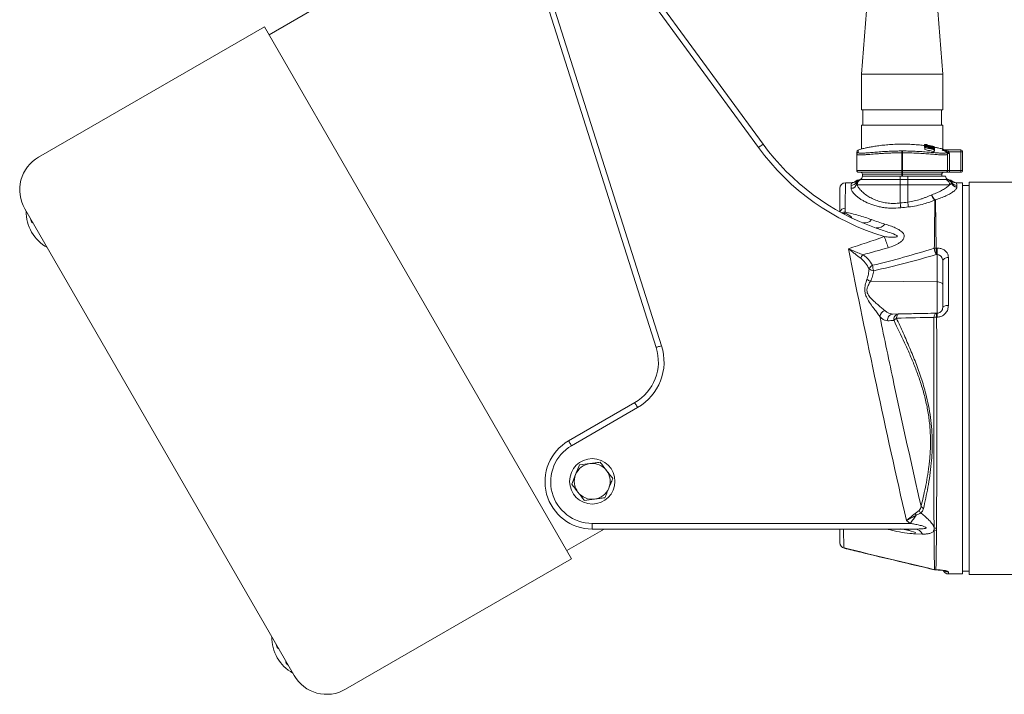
# Model space of a CAD drawing. Header units: millimetres. Extents: x 72 to 1027, y 260 to 830.
# Tile 1 of 3: x 72 to 593, y 283 to 639. Entities that reach past the tile are written whole.
import ezdxf

# ---------------------------------------------------------------- set-up
doc = ezdxf.new("R2010")
doc.units = ezdxf.units.MM

msp = doc.modelspace()

# ---------------------------------------------------------------- linework, layer by layer
at = {"color": 7, "linetype": 'Continuous', "lineweight": 15}
for p, q in [((523.54, 682.47), (517.8, 610.7)), ((560.8, 610.7), (555.05, 682.47)), ((463.26, 571.81), (393.06, 667.94)), ((395.49, 669.71), (465.68, 573.58)), ((230.3, 646.34), (204.31, 631.34)), ((409.12, 466.05), (351.47, 647.4)), ((354.33, 648.3), (411.98, 466.96)), ((82.3, 566.67), (201.81, 635.67)), ((201.81, 635.67), (364.31, 354.21)), ((517.8, 610.7), (517.8, 591.7)), ((539.3, 610.7), (517.8, 610.7)), ((560.8, 610.7), (539.3, 610.7)), ((560.8, 591.7), (560.8, 610.7)), ((539.3, 591.7), (517.8, 591.7)), ((518.55, 591.7), (518.55, 583.7)), ((560.8, 591.7), (539.3, 591.7)), ((560.05, 583.7), (560.05, 591.7)), ((517.8, 583.7), (517.8, 571.06)), ((539.3, 583.7), (517.8, 583.7)), ((560.8, 583.7), (539.3, 583.7)), ((560.8, 571.05), (560.8, 583.7)), ((551.17, 573.4), (551.17, 572.94)), ((552.58, 573.29), (552.58, 573.24)), ((552.58, 573.24), (552.58, 572.99)), ((515.3, 568.32), (515.3, 569.42)), ((515.3, 568.32), (515.3, 559.7)), ((539.1, 569.01), (539.1, 559.7)), ((539.5, 569.01), (539.5, 559.7)), ((551.17, 572.94), (551.17, 571.92)), ((551.3, 572.13), (551.3, 572.63)), ((551.3, 572.13), (551.3, 571.82)), ((551.3, 571.74), (551.3, 571.82)), ((551.3, 571.74), (551.3, 570.71)), ((551.81, 572.38), (551.81, 572.04)), ((551.81, 572.04), (551.81, 571.71)), ((553.14, 571.92), (553.14, 571.44)), ((553.79, 572.18), (553.79, 571.78)), ((554.01, 572.92), (556.3, 572.3)), ((555.78, 572.4), (554.47, 572.75)), ((554.56, 572.67), (554.56, 572.41)), ((554.76, 571.8), (554.76, 571.86)), ((554.76, 571.8), (554.76, 571.47)), ((554.94, 571.35), (554.94, 571.01)), ((555.78, 572.21), (555.78, 572.4)), ((556.3, 570.75), (556.3, 570.6)), ((556.3, 570.6), (556.3, 569.55)), ((556.42, 571.75), (556.42, 571.2)), ((556.42, 571.2), (556.42, 570.15)), ((560.74, 570.5), (570.3, 570.5)), ((562.65, 569.25), (562.65, 569.6)), ((563.3, 568.63), (563.3, 568.32)), ((564.3, 568.63), (563.3, 568.63)), ((563.3, 568.32), (563.3, 559.7)), ((570.3, 569.5), (564.1, 569.5)), ((564.3, 568.63), (564.3, 559.7)), ((570.3, 569.5), (570.3, 570.5)), ((571.3, 569.5), (570.3, 569.5)), ((570.3, 559.7), (570.3, 569.5)), ((571.3, 569.5), (571.3, 559.7)), ((515.3, 559.7), (539.1, 559.7)), ((539.1, 558.7), (516.3, 558.7)), ((539.1, 557.7), (518.3, 557.7)), ((518.3, 557.7), (518.3, 556.7)), ((539.1, 558.7), (539.1, 559.7)), ((539.1, 559.7), (539.5, 559.7)), ((539.5, 558.7), (539.1, 558.7)), ((539.1, 558.7), (539.1, 557.7)), ((539.5, 557.7), (539.1, 557.7)), ((539.1, 557.7), (539.1, 556.7)), ((539.5, 559.7), (563.3, 559.7)), ((539.5, 558.7), (539.5, 559.7)), ((562.3, 558.7), (539.5, 558.7)), ((539.5, 558.7), (539.5, 557.7)), ((560.3, 557.7), (539.5, 557.7)), ((539.5, 557.7), (539.5, 556.7)), ((560.3, 557.7), (560.3, 556.7)), ((564.3, 558.7), (562.3, 558.7)), ((564.3, 559.7), (563.3, 559.7)), ((564.3, 558.7), (564.3, 559.7)), ((564.3, 559.7), (570.3, 559.7)), ((570.3, 558.7), (564.3, 558.7)), ((570.3, 558.7), (570.3, 559.7)), ((571.3, 559.7), (570.3, 559.7)), ((512.68, 553.2), (509.29, 553.2)), ((514.7, 553.87), (514.69, 553.9)), ((515.26, 552.54), (515.25, 552.59)), ((515.47, 552.11), (515.26, 552.54)), ((517.26, 554.86), (538.3, 554.86)), ((518.3, 556.7), (538.3, 556.7)), ((538.3, 556.7), (539.1, 556.7)), ((538.3, 554.86), (538.3, 556.7)), ((538.3, 552.11), (538.3, 554.86)), ((538.3, 554.86), (542.3, 554.86)), ((539.5, 556.7), (539.1, 556.7)), ((539.5, 556.7), (542.3, 556.7)), ((542.3, 554.86), (542.3, 556.7)), ((542.3, 556.7), (562.3, 556.7)), ((542.3, 552.11), (542.3, 554.86)), ((542.3, 554.86), (562.66, 554.86)), ((565.46, 552.94), (565.44, 552.89)), ((565.66, 553.28), (565.46, 552.94)), ((571.3, 553.2), (567.92, 553.2)), ((571.3, 553.2), (571.3, 346.2)), ((686.3, 553.51), (574.8, 553.51)), ((574.8, 553.51), (574.8, 345.89)), ((538.3, 552.11), (515.47, 552.11)), ((538.3, 542.47), (538.3, 552.11)), ((542.3, 552.11), (538.3, 552.11)), ((542.3, 542.92), (542.3, 552.11)), ((564.39, 552.11), (542.3, 552.11)), ((568.3, 551.74), (568.3, 550.96)), ((574.8, 551.7), (571.3, 551.7)), ((74.98, 539.35), (217.48, 292.54)), ((78.11, 533.94), (78.19, 533.55)), ((557.85, 500.72), (557.85, 515.14)), ((560.8, 487.14), (560.8, 511.74)), ((563.8, 513.59), (563.8, 488.26)), ((522.56, 501.03), (557.85, 500.72)), ((557.85, 484.14), (557.85, 500.72)), ((534.29, 483.73), (537.53, 483.79)), ((557.5, 484.14), (557.85, 484.14)), ((557.9, 482.08), (557.55, 482.08)), ((362.8, 416.62), (397.8, 436.83)), ((399.3, 434.23), (364.3, 414.02)), ((368.62, 403.9), (366.52, 398.84)), ((368.62, 403.9), (374.06, 404.62)), ((366.52, 398.84), (364.42, 393.77)), ((376.53, 385.78), (371.09, 385.06)), ((546.19, 378.18), (548.23, 379.81)), ((361.81, 358.55), (381.6, 369.97)), ((375.3, 372.97), (543.61, 372.97)), ((375.3, 372.97), (375.3, 369.97)), ((546.02, 369.97), (375.3, 369.97)), ((542.99, 369.24), (538.57, 369.99)), ((543.61, 372.97), (541.56, 374.52)), ((556.19, 369.47), (556.18, 370.64)), ((546.31, 368.15), (542.99, 369.24)), ((546.02, 367.35), (546.31, 368.15)), ((546.02, 367.35), (546.06, 367.49)), ((550.13, 367.3), (546.02, 367.35)), ((244.8, 285.21), (364.31, 354.21)), ((563.8, 346.2), (571.3, 346.2)), ((571.3, 347.7), (574.8, 347.7)), ((574.8, 345.89), (686.3, 345.89)), ((208.11, 308.77), (208.19, 308.39)), ((214.06, 298.21), (214.35, 297.95))]:
    msp.add_line(p, q, dxfattribs=at)
at = {"color": 8, "linetype": 'Continuous', "lineweight": 15}
for p, q in [((515.94, 570.35), (515.94, 569.25)), ((78.32, 533.58), (78.19, 533.55)), ((563.8, 347.23), (563.8, 346.2)), ((208.32, 308.41), (208.19, 308.39)), ((214.15, 298.31), (214.06, 298.21))]:
    msp.add_line(p, q, dxfattribs=at)
at = {"color": 7, "linetype": 'Continuous', "lineweight": 15, "flags": 128}
for points in [[(463.26, 571.81), (463.73, 572.15), (464.18, 572.49), (464.6, 572.79), (464.97, 573.06), (465.27, 573.28), (465.5, 573.44), (465.63, 573.54), (465.68, 573.58)], [(539.1, 569.01), (539.09, 569.18), (539.09, 569.34), (539.09, 569.5), (539.09, 569.64), (539.09, 569.76), (539.09, 569.86), (539.09, 569.94), (539.09, 569.99)], [(539.5, 569.01), (539.5, 569.18), (539.5, 569.34), (539.5, 569.5), (539.5, 569.64), (539.5, 569.76), (539.5, 569.86), (539.5, 569.94), (539.5, 569.99)], [(564.1, 569.5), (563.93, 569.41), (563.76, 569.33), (563.61, 569.26), (563.47, 569.2), (563.36, 569.14), (563.27, 569.1), (563.22, 569.08), (563.2, 569.06)], [(538.3, 542.47), (538.34, 542.09), (538.38, 541.72), (538.42, 541.36), (538.45, 541.01), (538.49, 540.69), (538.52, 540.4), (538.55, 540.15), (538.57, 539.93)], [(542.3, 542.92), (542.34, 542.54), (542.38, 542.16), (542.43, 541.79), (542.47, 541.44), (542.5, 541.12), (542.54, 540.83), (542.57, 540.57), (542.59, 540.35)], [(531.93, 518.79), (531.7, 519.43), (531.47, 520.11), (531.21, 520.82), (530.95, 521.56), (530.69, 522.32), (530.41, 523.1), (530.14, 523.89), (529.86, 524.69)], [(560.8, 511.74), (560.85, 512.1), (561.02, 512.45), (561.3, 512.77), (561.67, 513.05), (562.13, 513.28), (562.65, 513.45), (563.21, 513.56), (563.8, 513.59)], [(557.85, 500.72), (558.43, 500.69), (558.98, 500.6), (559.49, 500.46), (559.93, 500.27), (560.3, 500.05), (560.57, 499.79), (560.74, 499.51), (560.8, 499.22)], [(560.8, 487.14), (560.85, 487.36), (561.02, 487.57), (561.3, 487.76), (561.67, 487.93), (562.13, 488.07), (562.65, 488.18), (563.21, 488.24), (563.8, 488.26)], [(537.53, 483.79), (537.32, 483.74), (537.11, 483.62), (536.92, 483.42), (536.74, 483.14), (536.59, 482.8), (536.47, 482.41), (536.37, 481.97), (536.31, 481.5)], [(556.13, 481.96), (556.21, 482.41), (556.32, 482.83), (556.46, 483.2), (556.63, 483.53), (556.83, 483.78), (557.04, 483.98), (557.26, 484.1), (557.5, 484.14)], [(411.98, 466.96), (411.42, 466.78), (410.89, 466.61), (410.39, 466.46), (409.96, 466.32), (409.6, 466.21), (409.34, 466.12), (409.18, 466.07), (409.12, 466.05)], [(399.3, 434.23), (399, 434.74), (398.72, 435.22), (398.46, 435.67), (398.23, 436.07), (398.05, 436.39), (397.91, 436.63), (397.82, 436.78), (397.8, 436.83)], [(364.3, 414.02), (364, 414.53), (363.72, 415.02), (363.46, 415.47), (363.23, 415.86), (363.05, 416.18), (362.91, 416.42), (362.82, 416.57), (362.8, 416.62)], [(546.8, 377.25), (546.44, 376.76), (546.06, 376.26), (545.67, 375.74), (545.27, 375.2), (544.86, 374.65), (544.45, 374.1), (544.03, 373.53), (543.61, 372.97)], [(557.17, 348.37), (557.16, 348.31), (557.16, 348.31)], [(557.89, 348.31), (557.89, 348.31), (557.9, 348.37)]]:
    msp.add_lwpolyline(points, dxfattribs=at)
at = {"color": 8, "linetype": 'Continuous', "lineweight": 15, "flags": 128}
for points in [[(508.53, 360.01), (508.55, 359.85), (508.59, 359.77), (508.6, 359.77)], [(556.48, 348.39), (556.47, 348.4), (556.43, 348.47)], [(557.88, 348.37), (557.88, 348.32), (557.89, 348.31)]]:
    msp.add_lwpolyline(points, dxfattribs=at)
at = {"color": 7, "linetype": 'Continuous', "lineweight": 15}
msp.add_circle((375.3, 395.2), 12, dxfattribs=at)
for centre, radius, start, end in [((566.63, 647.29), 125, 216.1358, 250.8192), ((566.63, 647.29), 128, 216.1358, 253.3026), ((516.3, 569.42), 1, 111.0618, 180), ((516.29, 568.32), 0.995, 110.8569, 179.9181), ((539.3, 509.7), 65, 109.2454, 111.0618), ((560.74, 571.45), 0.955, 250.0845, 269.9886), ((539.3, 509.7), 65, 69.5334, 70.7442), ((562.46, 571.5), 1, 244.4329, 270.0001), ((562.29, 570.27), 0.764, 298.0574, 340.1379), ((562.3, 568.32), 0.995, 0.0819, 69.1431), ((570.3, 569.5), 1, 0, 90), ((92.3, 549.35), 20, 120, 210), ((516.3, 559.7), 1, 180, 270), ((517.3, 557.7), 1, 0, 90), ((561.3, 557.7), 1, 90, 180), ((562.3, 559.7), 1, 270, 0), ((570.3, 559.7), 1, 270, 0), ((509.3, 550.2), 3, 90.1082, 180), ((512.31, 554.76), 3.01, 270.068, 330.424), ((512.34, 553.19), 2.97, 269.7292, 348.3624), ((516.68, 551.71), 3, 94.4444, 132.3683), ((517.54, 551.89), 2.97, 104.5942, 152.1428), ((518.2, 552.08), 2.99, 112.3988, 170.2269), ((518.21, 552.09), 2.99, 112.6191, 171.3058), ((518.47, 552.12), 3, 113.8715, 180.1067), ((516.3, 556.7), 2, 292.5949, 0), ((564.3, 556.7), 2, 180, 250.0252), ((561.39, 552.14), 3.01, 359.4604, 64.88), ((562.59, 552.02), 2.98, 17.1219, 69.9824), ((562.63, 552), 2.99, 18.4179, 70.4396), ((563.04, 551.88), 2.97, 27.9319, 75.3131), ((563.91, 551.71), 3, 48.2481, 85.5546), ((568.28, 553.96), 3, 199.862, 270.355), ((568.29, 554.74), 3.01, 209.2135, 270.1601), ((557.58, 541.75), 2.51, 107.0587, 112.0252), ((556.96, 540.7), 3.29, 90.1613, 95.6346), ((97.69, 538.03), 22, 179.7274, 210), ((81.13, 534.18), 3, 192, 234.3972), ((519.39, 536.64), 4.76, 256.8527, 321.409), ((97.69, 538.03), 22, 210, 240.2726), ((526.2, 533.81), 4.62, 262.0517, 327.4358), ((557.31, 514.25), 4.4, 90.2911, 102.9249), ((570.65, 520.56), 14.47, 188.0534, 201.9744), ((771.48, 513.69), 214.24, 178.6751, 179.6108), ((772.23, 513.68), 214.39, 178.6749, 179.6098), ((523.63, 510.82), 6.67, 140.5471, 159.1316), ((525.75, 505.55), 4.5, 118.2381, 152.518), ((524.62, 511.18), 4.57, 231.1991, 265.1919), ((543.31, 512.23), 19.88, 187.8453, 196.3376), ((524.7, 506.69), 6.06, 228.7079, 249.2959), ((531.09, 482.02), 3.63, 105.2428, 173.2165), ((534.54, 480.83), 2.91, 94.9653, 192.7506), ((537.82, 480.9), 2.9, 95.7232, 192.9454), ((538.36, 478.02), 4.04, 120.4456, 146.3784), ((557.55, 473.38), 8.7, 90.0088, 99.362), ((479.95, 481.14), 77.6, 0.6935, 2.2157), ((480.32, 481.14), 77.59, 0.6943, 2.2167), ((385.3, 458.48), 25, 300, 17.6358), ((385.3, 458.48), 28, 300, 17.6358), ((375.3, 394.97), 25, 120, 270), ((375.3, 394.97), 22, 120, 270), ((375.3, 395.2), 9.5, 97.4643, 157.4643), ((375.3, 395.2), 9.5, 37.4643, 97.4643), ((375.3, 395.2), 9.5, 157.4643, 217.4643), ((375.3, 395.2), 9.5, 337.4643, 37.4643), ((375.3, 395.2), 9.5, 277.4643, 337.4643), ((375.3, 395.2), 9.5, 217.4643, 277.4643), ((551.93, 383.62), 3.11, 211.5072, 244.2012), ((551.37, 380.9), 5.85, 207.6755, 218.5525), ((551.93, 381.26), 3.97, 201.4519, 224.8481), ((540.67, 365.94), 4.03, 54.9245, 89.1705), ((545.62, 364.86), 5.12, 28.3729, 85.5508), ((557.48, 374.19), 3.78, 249.948, 269.9779), ((557.47, 372.98), 3.74, 249.9258, 269.9686), ((509.3, 362.69), 3, 180, 256.5751), ((509.11, 362.77), 2.82, 181.6133, 257.9589), ((557.18, 351.43), 3.06, 255.8765, 269.9441), ((557.17, 351.31), 3, 256.6599, 269.7852), ((563.8, 349.2), 3, 202.0096, 270), ((227.69, 312.86), 22, 179.7274, 210), ((211.13, 309.01), 3, 192, 234.3972), ((227.69, 312.86), 22, 210, 240.2726), ((216.07, 300.44), 3, 185.6028, 228), ((234.8, 302.54), 20, 210, 300)]:
    msp.add_arc(centre, radius, start, end, dxfattribs=at)
at = {"color": 8, "linetype": 'Continuous', "lineweight": 15}
for centre, radius, start, end in [((509.07, 536.81), 2.86, 88.1376, 160.2549), ((509.25, 534.25), 3.45, 91.7221, 121.437), ((509.28, 533.66), 3.46, 90.4699, 111.4836), ((510.99, 534.26), 3.35, 121.1195, 135.9181), ((563.79, 350.25), 3.02, 235.0683, 270.0359)]:
    msp.add_arc(centre, radius, start, end, dxfattribs=at)
at = {"color": 7, "linetype": 'Continuous', "lineweight": 15}
for centre, major_axis, ratio, start_param, end_param in [((-1243.81, 449.7), (5757.64, -51.76), 0.015567, 1.252665, 1.252776), ((-1243.86, 448.2), (5757.64, -50.26), 0.015115, 1.252657, 1.252768), ((-1243.81, 449.7), (5757.64, -51.76), 0.015567, 5.030668, 5.030801)]:
    msp.add_ellipse(centre, major_axis=major_axis, ratio=ratio, start_param=start_param, end_param=end_param, dxfattribs=at)
for points, knots in [([(517.87, 571.06), (517.86, 571.05), (517.83, 571.05), (518.43, 571.19), (519.58, 571.46), (521.31, 571.83), (523.51, 572.25), (526.2, 572.68), (529.26, 573.07), (532.66, 573.38), (536.19, 573.56), (539.83, 573.61), (543.37, 573.53), (546.8, 573.31), (549.41, 573.06), (550.78, 572.88), (551.17, 572.82)], [0, 0, 0, 0, 0.043684, 0.118485, 0.195422, 0.270925, 0.34851, 0.425929, 0.505578, 0.583151, 0.663073, 0.738957, 0.817101, 0.892081, 0.969178, 1, 1, 1, 1]), ([(551.17, 573.4), (551.18, 573.42), (551.21, 573.45), (551.48, 573.45), (551.87, 573.41), (552.25, 573.35), (552.5, 573.3), (552.58, 573.29)], [0, 0, 0, 0, 0.230396, 0.462887, 0.663799, 0.892901, 1, 1, 1, 1]), ([(552.93, 572.86), (552.7, 572.91), (552.24, 573.01), (551.65, 573.17), (551.3, 573.29), (551.18, 573.37), (551.17, 573.39), (551.17, 573.4)], [0, 0, 0, 0, 0.250061, 0.50168, 0.722574, 0.911285, 1, 1, 1, 1]), ([(552.58, 573.24), (552.51, 573.25), (552.45, 573.27), (552.33, 573.29), (552.27, 573.3), (552.16, 573.31), (552.1, 573.32), (552.01, 573.33), (551.96, 573.33), (551.84, 573.34), (551.78, 573.34), (551.72, 573.33), (551.71, 573.33), (551.68, 573.32), (551.68, 573.31), (551.68, 573.31)], [0, 0, 0, 0, 0.125, 0.125, 0.25, 0.25, 0.375, 0.375, 0.5, 0.5, 0.75, 0.75, 0.875, 0.875, 1, 1, 1, 1]), ([(551.68, 573.31), (551.68, 573.3), (551.69, 573.29), (551.72, 573.26), (551.74, 573.25), (551.84, 573.2), (551.93, 573.17), (552.11, 573.11), (552.17, 573.1), (552.31, 573.06), (552.38, 573.04), (552.54, 573), (552.62, 572.98), (552.78, 572.94), (552.86, 572.93), (552.95, 572.91)], [0, 0, 0, 0, 0.125, 0.125, 0.25, 0.25, 0.5, 0.5, 0.625, 0.625, 0.75, 0.75, 0.875, 0.875, 1, 1, 1, 1]), ([(539.1, 569.01), (537.52, 569.01), (535.97, 568.98), (533.67, 568.91), (532.9, 568.88), (531.41, 568.81), (530.68, 568.78), (529.25, 568.7), (528.55, 568.65), (527.18, 568.56), (526.51, 568.52), (524.55, 568.37), (523.36, 568.27), (521.71, 568.14), (521.19, 568.1), (520.45, 568.04), (520.2, 568.02), (519.74, 567.99), (519.51, 567.97), (518.43, 567.9), (517.7, 567.87), (516.96, 567.87), (516.82, 567.87), (516.55, 567.88), (516.43, 567.88), (516.09, 567.91), (515.9, 567.94), (515.45, 568.05), (515.3, 568.16), (515.3, 568.32)], [0, 0, 0, 0, 0.125, 0.125, 0.1875, 0.1875, 0.25, 0.25, 0.3125, 0.3125, 0.375, 0.375, 0.5, 0.5, 0.5625, 0.5625, 0.59375, 0.59375, 0.625, 0.625, 0.75, 0.75, 0.78125, 0.78125, 0.8125, 0.8125, 0.875, 0.875, 1, 1, 1, 1]), ([(517.52, 568.81), (517.88, 568.81), (518.71, 568.81), (520.67, 568.96), (523.24, 569.18), (526.27, 569.44), (529.69, 569.69), (533.07, 569.86), (536.23, 569.96), (538.14, 569.98), (539.09, 569.99)], [0, 0, 0, 0, 0.103892, 0.2392, 0.376309, 0.51343, 0.653767, 0.794102, 0.897052, 1, 1, 1, 1]), ([(539.5, 569.99), (540.77, 569.98), (543.37, 569.95), (547.12, 569.79), (550.7, 569.57), (553.93, 569.31), (556.8, 569.05), (559.12, 568.87), (560.64, 568.78), (561.14, 568.82), (561.26, 568.83)], [0, 0, 0, 0, 0.13468, 0.273225, 0.407619, 0.545807, 0.680691, 0.819499, 0.953434, 1, 1, 1, 1]), ([(563.3, 568.32), (563.18, 568.17), (562.98, 567.91), (561.57, 567.85), (559.74, 567.92), (557.3, 568.1), (554.39, 568.34), (551.04, 568.6), (547.4, 568.81), (543.51, 568.97), (540.85, 569), (539.5, 569.01)], [0, 0, 0, 0, 0.143724, 0.249316, 0.358121, 0.464062, 0.573105, 0.678302, 0.7865, 0.891718, 1, 1, 1, 1]), ([(551.17, 572.94), (551.18, 572.96), (551.21, 573), (551.47, 573), (551.89, 572.97), (552.67, 572.85), (553.35, 572.71), (553.79, 572.61)], [0, 0, 0, 0, 0.141103, 0.283102, 0.415277, 0.614603, 1, 1, 1, 1]), ([(553.79, 572.18), (553.33, 572.28), (552.63, 572.44), (551.82, 572.65), (551.4, 572.79), (551.19, 572.88), (551.17, 572.93), (551.17, 572.94)], [0, 0, 0, 0, 0.390096, 0.596509, 0.749331, 0.90242, 1, 1, 1, 1]), ([(551.17, 571.92), (551.17, 571.89), (551.18, 571.87), (551.28, 571.82), (551.3, 571.82)], [0, 0, 0, 0, 0.857819, 1, 1, 1, 1]), ([(551.81, 572.04), (551.67, 572.06), (551.5, 572.1), (551.33, 572.13), (551.3, 572.13)], [0, 0, 0, 0, 0.805733, 1, 1, 1, 1]), ([(551.3, 571.82), (552.05, 571.68), (552.8, 571.52), (554.3, 571.19), (555.04, 571), (555.78, 570.81)], [0, 0, 0, 0, 0.5, 0.5, 1, 1, 1, 1]), ([(556.3, 570.6), (555.47, 570.82), (554.64, 571.03), (552.97, 571.41), (552.13, 571.59), (551.3, 571.74)], [0, 0, 0, 0, 0.5, 0.5, 1, 1, 1, 1]), ([(551.3, 570.71), (552.14, 570.55), (552.98, 570.37), (554.65, 569.99), (555.47, 569.78), (556.3, 569.55)], [0, 0, 0, 0, 0.5, 0.5, 1, 1, 1, 1]), ([(554.56, 572.67), (554.55, 572.65), (554.52, 572.62), (554.27, 572.63), (553.91, 572.67), (553.44, 572.75), (553.1, 572.82), (552.93, 572.86)], [0, 0, 0, 0, 0.221526, 0.406138, 0.590225, 0.794116, 1, 1, 1, 1]), ([(552.95, 572.91), (553.02, 572.89), (553.1, 572.88), (553.25, 572.85), (553.32, 572.83), (553.46, 572.81), (553.53, 572.8), (553.65, 572.78), (553.71, 572.77), (553.86, 572.76), (553.94, 572.76), (554.01, 572.76), (554.03, 572.77), (554.05, 572.78), (554.05, 572.79), (554.05, 572.8)], [0, 0, 0, 0, 0.125, 0.125, 0.25, 0.25, 0.375, 0.375, 0.5, 0.5, 0.75, 0.75, 0.875, 0.875, 1, 1, 1, 1]), ([(554.94, 571.35), (554.85, 571.38), (554.76, 571.4), (554.59, 571.45), (554.5, 571.47), (554.34, 571.52), (554.26, 571.54), (554.1, 571.59), (554.03, 571.62), (553.81, 571.69), (553.67, 571.74), (553.4, 571.83), (553.27, 571.88), (553.14, 571.92)], [0, 0, 0, 0, 0.125, 0.125, 0.25, 0.25, 0.375, 0.375, 0.5, 0.5, 0.75, 0.75, 1, 1, 1, 1]), ([(553.36, 571.93), (553.59, 571.85), (553.81, 571.77), (554.18, 571.64), (554.31, 571.6), (554.52, 571.53), (554.59, 571.51), (554.74, 571.47), (554.82, 571.45), (554.9, 571.43)], [0, 0, 0, 0, 0.5, 0.5, 0.75, 0.75, 0.875, 0.875, 1, 1, 1, 1]), ([(553.79, 572.61), (553.94, 572.58), (554.09, 572.54), (554.38, 572.47), (554.52, 572.44), (554.81, 572.36), (554.95, 572.32), (555.23, 572.25), (555.37, 572.2), (555.63, 572.12), (555.75, 572.08), (555.98, 572), (556.08, 571.96), (556.25, 571.89), (556.31, 571.85), (556.38, 571.81), (556.4, 571.79), (556.42, 571.77), (556.42, 571.76), (556.42, 571.75)], [0, 0, 0, 0, 0.125, 0.125, 0.25, 0.25, 0.375, 0.375, 0.5, 0.5, 0.625, 0.625, 0.75, 0.75, 0.875, 0.875, 0.9375, 0.9375, 1, 1, 1, 1]), ([(556.42, 571.75), (556.42, 571.74), (556.42, 571.73), (556.4, 571.72), (556.38, 571.71), (556.32, 571.7), (556.25, 571.7), (556.12, 571.71), (556.08, 571.72), (555.98, 571.73), (555.92, 571.74), (555.75, 571.76), (555.62, 571.78), (555.36, 571.83), (555.23, 571.86), (554.95, 571.92), (554.8, 571.95), (554.52, 572.01), (554.37, 572.04), (554.08, 572.11), (553.94, 572.14), (553.79, 572.18)], [0, 0, 0, 0, 0.0625, 0.0625, 0.125, 0.125, 0.25, 0.25, 0.3125, 0.3125, 0.375, 0.375, 0.5, 0.5, 0.625, 0.625, 0.75, 0.75, 0.875, 0.875, 1, 1, 1, 1]), ([(554.47, 572.75), (554.49, 572.74), (554.53, 572.71), (554.56, 572.69), (554.56, 572.67), (554.56, 572.67)], [0, 0, 0, 0, 0.495899, 0.746977, 1, 1, 1, 1]), ([(554.76, 571.86), (554.87, 571.83), (554.97, 571.81), (555.18, 571.75), (555.29, 571.72), (555.49, 571.66), (555.59, 571.62), (555.77, 571.56), (555.85, 571.53), (556.01, 571.47), (556.08, 571.44), (556.2, 571.38), (556.26, 571.35), (556.34, 571.3), (556.37, 571.28), (556.4, 571.24), (556.41, 571.23), (556.42, 571.21), (556.42, 571.21), (556.42, 571.2)], [0, 0, 0, 0, 0.125, 0.125, 0.25, 0.25, 0.375, 0.375, 0.5, 0.5, 0.625, 0.625, 0.75, 0.75, 0.875, 0.875, 0.9375, 0.9375, 1, 1, 1, 1]), ([(555.91, 571.34), (555.91, 571.35), (555.9, 571.36), (555.88, 571.39), (555.86, 571.41), (555.77, 571.46), (555.69, 571.5), (555.47, 571.59), (555.34, 571.63), (555.13, 571.7), (555.06, 571.72), (554.91, 571.76), (554.83, 571.78), (554.76, 571.8)], [0, 0, 0, 0, 0.125, 0.125, 0.25, 0.25, 0.5, 0.5, 0.75, 0.75, 0.875, 0.875, 1, 1, 1, 1]), ([(554.9, 571.43), (554.96, 571.42), (555.03, 571.4), (555.16, 571.37), (555.23, 571.36), (555.42, 571.32), (555.53, 571.31), (555.72, 571.29), (555.79, 571.29), (555.86, 571.3), (555.88, 571.3), (555.91, 571.32), (555.91, 571.33), (555.91, 571.34)], [0, 0, 0, 0, 0.125, 0.125, 0.25, 0.25, 0.5, 0.5, 0.75, 0.75, 0.875, 0.875, 1, 1, 1, 1]), ([(556.42, 571.2), (556.42, 571.18), (556.42, 571.17), (556.38, 571.15), (556.36, 571.14), (556.29, 571.13), (556.24, 571.13), (556.14, 571.14), (556.07, 571.14), (555.86, 571.17), (555.69, 571.19), (555.42, 571.24), (555.33, 571.26), (555.13, 571.31), (555.03, 571.33), (554.94, 571.35)], [0, 0, 0, 0, 0.125, 0.125, 0.25, 0.25, 0.375, 0.375, 0.5, 0.5, 0.75, 0.75, 0.875, 0.875, 1, 1, 1, 1]), ([(556.3, 572.07), (556.21, 572.1), (556.12, 572.12), (555.95, 572.16), (555.87, 572.19), (555.78, 572.21)], [0, 0, 0, 0, 0.5, 0.5, 1, 1, 1, 1]), ([(556.3, 572.01), (556.5, 571.97), (557.49, 571.79), (558.79, 571.51), (560.08, 571.21), (560.74, 571.05), (560.73, 571.05), (560.73, 571.05)], [0, 0, 0, 0, 0.065909, 0.326845, 0.580577, 0.841938, 1, 1, 1, 1]), ([(556.3, 570.09), (556.33, 570.1), (556.42, 570.11), (556.42, 570.13), (556.42, 570.15)], [0, 0, 0, 0, 0.482922, 1, 1, 1, 1]), ([(562.65, 569.6), (562.41, 569.69), (562.17, 569.79), (561.71, 569.98), (561.48, 570.07), (561.15, 570.21), (561.04, 570.25), (560.83, 570.34), (560.73, 570.38), (560.56, 570.45), (560.49, 570.49), (560.4, 570.54), (560.39, 570.55), (560.42, 570.55)], [0, 0, 0, 0, 0.25, 0.25, 0.5, 0.5, 0.625, 0.625, 0.75, 0.75, 0.875, 0.875, 1, 1, 1, 1]), ([(560.74, 570.5), (560.73, 570.5), (560.72, 570.49), (560.73, 570.49), (560.73, 570.49), (560.77, 570.47), (560.81, 570.46), (560.93, 570.43), (561.03, 570.41), (561.33, 570.35), (561.54, 570.31), (562.16, 570.18), (562.59, 570.1), (563.01, 570.01)], [0, 0, 0, 0, 0.03125, 0.03125, 0.0625, 0.0625, 0.125, 0.125, 0.25, 0.25, 0.5, 0.5, 1, 1, 1, 1]), ([(563.2, 569.06), (563.14, 569.19), (563.05, 569.3), (562.87, 569.48), (562.77, 569.54), (562.65, 569.6)], [0, 0, 0, 0, 0.5, 0.5, 1, 1, 1, 1]), ([(563.01, 570.01), (563.21, 569.96), (563.58, 569.86), (563.94, 569.66), (564.08, 569.51), (564.1, 569.5)], [0, 0, 0, 0, 0.5086893, 0.9370833, 1, 1, 1, 1]), ([(563.3, 568.63), (563.29, 568.74), (563.27, 568.89), (563.21, 569.03), (563.2, 569.06)], [0, 0, 0, 0, 0.756188, 1, 1, 1, 1]), ([(564.1, 569.5), (564.13, 569.43), (564.25, 569.16), (564.28, 568.85), (564.3, 568.63)], [0, 0, 0, 0, 0.244064, 1, 1, 1, 1]), ([(514.66, 553.94), (514.6, 553.88), (514.49, 553.79), (514.12, 553.54), (513.6, 553.32), (513.09, 553.19), (512.77, 553.21), (512.68, 553.22)], [0, 0, 0, 0, 0.26074, 0.449994, 0.662384, 0.90386, 1, 1, 1, 1]), ([(515.25, 552.59), (515.17, 552.81), (515.08, 553.07), (514.94, 553.25), (514.92, 553.28)], [0, 0, 0, 0, 0.885128, 1, 1, 1, 1]), ([(516.45, 554.7), (516.47, 554.7), (516.51, 554.7), (516.73, 554.74), (516.8, 554.76)], [0, 0, 0, 0, 0.673897, 1, 1, 1, 1]), ([(516.8, 554.76), (516.86, 554.78), (516.97, 554.81), (517.03, 554.84), (517.06, 554.85)], [0, 0, 0, 0, 0.581757, 1, 1, 1, 1]), ([(562.66, 554.86), (562.94, 554.86), (563.16, 554.86), (563.48, 554.84), (563.57, 554.83), (563.61, 554.82)], [0, 0, 0, 0, 0.5, 0.5, 1, 1, 1, 1]), ([(563.79, 554.76), (563.88, 554.74), (564.09, 554.7), (564.12, 554.7), (564.14, 554.7)], [0, 0, 0, 0, 0.423113, 1, 1, 1, 1]), ([(565.44, 552.89), (565.35, 552.78), (565.18, 552.56), (564.66, 552.26), (564.39, 552.11)], [0, 0, 0, 0, 0.496689, 1, 1, 1, 1]), ([(567.92, 553.22), (567.85, 553.21), (567.56, 553.18), (567.06, 553.3), (566.5, 553.52), (566.12, 553.77), (565.96, 553.91), (565.92, 553.95)], [0, 0, 0, 0, 0.08747, 0.395648, 0.665802, 0.898838, 1, 1, 1, 1]), ([(506.3, 537.9), (506.3, 539.14), (506.3, 541.85), (506.3, 545.08), (506.3, 547.75), (506.3, 549.42), (506.3, 550.21), (506.3, 550.11), (506.3, 550.08)], [0, 0, 0, 0, 0.159946, 0.351809, 0.543061, 0.734319, 0.926187, 1, 1, 1, 1]), ([(538.57, 539.93), (536.82, 539.75), (535.08, 539.68), (532.94, 539.75), (532.52, 539.77), (531.67, 539.83), (531.24, 539.87), (529.98, 540), (529.17, 540.12), (527.58, 540.4), (526.8, 540.57), (525.29, 540.96), (524.55, 541.18), (522.43, 541.88), (521.13, 542.43), (519.35, 543.31), (518.79, 543.62), (517.72, 544.24), (517.23, 544.55), (516.3, 545.19), (515.87, 545.51), (515.07, 546.15), (514.7, 546.47), (513.71, 547.42), (513.21, 548.04), (512.69, 548.9), (512.56, 549.18), (512.38, 549.72), (512.33, 549.97), (512.33, 550.22)], [0, 0, 0, 0, 0.125, 0.125, 0.15625, 0.15625, 0.1875, 0.1875, 0.25, 0.25, 0.3125, 0.3125, 0.375, 0.375, 0.5, 0.5, 0.5625, 0.5625, 0.625, 0.625, 0.6875, 0.6875, 0.75, 0.75, 0.875, 0.875, 0.9375, 0.9375, 1, 1, 1, 1]), ([(515.47, 552.11), (515.65, 551.69), (516.01, 550.85), (517.16, 549.36), (518.82, 547.75), (520.96, 546.18), (523.38, 544.8), (525.96, 543.69), (528.8, 542.84), (531.84, 542.33), (535.04, 542.17), (537.21, 542.37), (538.3, 542.47)], [0, 0, 0, 0, 0.100082, 0.200193, 0.316544, 0.432882, 0.530411, 0.627876, 0.721078, 0.814202, 0.907092, 1, 1, 1, 1]), ([(554.99, 546.82), (555.92, 547.16), (557.8, 547.85), (560.26, 549.05), (562.4, 550.35), (563.71, 551.39), (564.25, 551.96), (564.39, 552.11)], [0, 0, 0, 0, 0.210897, 0.42644, 0.664931, 0.909719, 1, 1, 1, 1]), ([(568.3, 550.96), (568.22, 550.64), (568.07, 549.99), (566.89, 548.8), (565.04, 547.52), (562.66, 546.28), (559.92, 545.12), (557.88, 544.47), (556.85, 544.15)], [0, 0, 0, 0, 0.171504, 0.348432, 0.520892, 0.698198, 0.847572, 1, 1, 1, 1]), ([(542.3, 542.92), (543.47, 543.07), (544.61, 543.29), (546.85, 543.81), (547.94, 544.12), (549.55, 544.64), (550.08, 544.82), (551.12, 545.2), (551.62, 545.39), (553.12, 545.98), (554.07, 546.4), (554.99, 546.82)], [0, 0, 0, 0, 0.25, 0.25, 0.5, 0.5, 0.625, 0.625, 0.75, 0.75, 1, 1, 1, 1]), ([(556.64, 543.98), (555.73, 543.63), (553.89, 542.94), (550.63, 541.91), (546.86, 540.95), (544.03, 540.55), (542.59, 540.35)], [0, 0, 0, 0, 0.21726, 0.437747, 0.714748, 1, 1, 1, 1]), ([(556.64, 544.08), (556.46, 544.18), (556.28, 544.32), (556.02, 544.59), (555.93, 544.69), (555.77, 544.91), (555.7, 545.02), (555.55, 545.26), (555.48, 545.39), (555.35, 545.66), (555.29, 545.8), (555.13, 546.22), (555.04, 546.53), (554.99, 546.82)], [0, 0, 0, 0, 0.25, 0.25, 0.375, 0.375, 0.5, 0.5, 0.625, 0.625, 0.75, 0.75, 1, 1, 1, 1]), ([(556.85, 544.15), (556.66, 544.25), (556.47, 544.39), (556.2, 544.66), (556.11, 544.75), (555.93, 544.96), (555.85, 545.07), (555.68, 545.31), (555.6, 545.44), (555.45, 545.7), (555.38, 545.83), (555.18, 546.24), (555.07, 546.54), (554.99, 546.82)], [0, 0, 0, 0, 0.25, 0.25, 0.375, 0.375, 0.5, 0.5, 0.625, 0.625, 0.75, 0.75, 1, 1, 1, 1]), ([(556.33, 518.53), (556.35, 520.78), (556.39, 525.06), (556.46, 530.72), (556.52, 535.73), (556.58, 540.23), (556.62, 542.73), (556.64, 543.98)], [0, 0, 0, 0, 0.213408, 0.407346, 0.601284, 0.800642, 1, 1, 1, 1]), ([(556.64, 543.98), (556.65, 543.99), (556.66, 544.01), (556.67, 544.05), (556.66, 544.06), (556.64, 544.08)], [0, 0, 0, 0, 0.5, 0.5, 1, 1, 1, 1]), ([(556.85, 544.15), (556.88, 544.12), (556.95, 544.08), (556.95, 544.02), (556.96, 543.99)], [0, 0, 0, 0, 0.52594, 1, 1, 1, 1]), ([(556.96, 543.99), (556.97, 542.78), (557.01, 540.37), (557.07, 535.94), (557.14, 530.93), (557.22, 525.21), (557.26, 520.88), (557.29, 518.64)], [0, 0, 0, 0, 0.193957, 0.387915, 0.587188, 0.786461, 1, 1, 1, 1]), ([(509.14, 537.7), (511.56, 537.14), (513.94, 536.53), (517.44, 535.54), (518.59, 535.19), (520.88, 534.46), (522, 534.08), (523.11, 533.67)], [0, 0, 0, 0, 0.5, 0.5, 0.75, 0.75, 1, 1, 1, 1]), ([(529.86, 524.69), (530.85, 524.58), (532.35, 524.42), (534.37, 524.33), (535.57, 524.39), (536.33, 524.53), (536.6, 524.66), (536.7, 524.75), (536.74, 524.83), (536.73, 524.93), (536.66, 525.06), (536.32, 525.36), (534.72, 526.13), (531.03, 527.36), (527.65, 528.52), (525.56, 529.23)], [0, 0, 0, 0, 0.153874, 0.232192, 0.310133, 0.340127, 0.352727, 0.35884, 0.365013, 0.370363, 0.378022, 0.392685, 0.446419, 0.659272, 1, 1, 1, 1]), ([(530.1, 531.32), (531.07, 531.02), (532.03, 530.71), (533.89, 530.05), (534.8, 529.7), (536.1, 529.11), (536.53, 528.91), (537.35, 528.47), (537.75, 528.24), (538.51, 527.75), (538.86, 527.49), (539.49, 526.91), (539.77, 526.59), (540.09, 526.07), (540.18, 525.9), (540.31, 525.52), (540.36, 525.32), (540.4, 524.91), (540.39, 524.7), (540.32, 524.27), (540.25, 524.06), (540.07, 523.64), (539.95, 523.43), (539.67, 523.02), (539.51, 522.82), (539.15, 522.44), (538.96, 522.26), (538.55, 521.9), (538.33, 521.73), (537.66, 521.25), (537.18, 520.95), (536.19, 520.41), (535.67, 520.16), (534.11, 519.48), (533.03, 519.11), (531.93, 518.79)], [0, 0, 0, 0, 0.125, 0.125, 0.25, 0.25, 0.3125, 0.3125, 0.375, 0.375, 0.4375, 0.4375, 0.5, 0.5, 0.53125, 0.53125, 0.5625, 0.5625, 0.59375, 0.59375, 0.625, 0.625, 0.65625, 0.65625, 0.6875, 0.6875, 0.71875, 0.71875, 0.75, 0.75, 0.8125, 0.8125, 0.875, 0.875, 1, 1, 1, 1]), ([(517.4, 513.19), (516.36, 513.99), (515.29, 514.82), (513.65, 516.1), (513.09, 516.53), (512.26, 517.18), (511.98, 517.4), (511.56, 517.72), (511.42, 517.83), (511.14, 518.05), (511, 518.16), (510.86, 518.27)], [0, 0, 0, 0, 0.5, 0.5, 0.75, 0.75, 0.875, 0.875, 0.9375, 0.9375, 1, 1, 1, 1]), ([(510.86, 518.27), (510.87, 518.27), (511.66, 517.93), (513.35, 517.21), (515.92, 516.13), (517.62, 515.42), (518.48, 515.06)], [0, 0, 0, 0, 0.002701, 0.30588, 0.649477, 1, 1, 1, 1]), ([(523.62, 509.51), (529.14, 510.81), (534.63, 512.23), (545.53, 515.25), (550.94, 516.86), (556.33, 518.53)], [0, 0, 0, 0, 0.5, 0.5, 1, 1, 1, 1]), ([(563.8, 513.59), (563.76, 514.04), (563.67, 515.05), (562.89, 516.47), (561.57, 517.65), (559.85, 518.46), (558.55, 518.57), (557.9, 518.63)], [0, 0, 0, 0, 0.176825, 0.394765, 0.600806, 0.800979, 1, 1, 1, 1]), ([(521.76, 507.63), (521.21, 508.68), (520.6, 509.68), (519.54, 511.09), (519.16, 511.54), (518.33, 512.41), (517.88, 512.82), (517.4, 513.19)], [0, 0, 0, 0, 0.5, 0.5, 0.75, 0.75, 1, 1, 1, 1]), ([(518.48, 515.06), (519.05, 514.71), (519.58, 514.32), (520.57, 513.48), (521.02, 513.03), (522.28, 511.62), (522.99, 510.6), (523.62, 509.51)], [0, 0, 0, 0, 0.25, 0.25, 0.5, 0.5, 1, 1, 1, 1]), ([(557.24, 515.14), (551.8, 513.54), (546.34, 512.02), (535.34, 509.16), (529.81, 507.83), (524.24, 506.63)], [0, 0, 0, 0, 0.5, 0.5, 1, 1, 1, 1]), ([(557.85, 515.14), (558.17, 515.1), (558.83, 515.01), (559.7, 514.47), (560.35, 513.67), (560.73, 512.72), (560.78, 512.05), (560.8, 511.74)], [0, 0, 0, 0, 0.186291, 0.378534, 0.584323, 0.810971, 1, 1, 1, 1]), ([(520.7, 502.14), (521.02, 503.03), (521.24, 503.94), (521.58, 505.77), (521.69, 506.69), (521.76, 507.63)], [0, 0, 0, 0, 0.5, 0.5, 1, 1, 1, 1]), ([(524.24, 506.63), (524.09, 505.67), (523.89, 504.72), (523.35, 502.84), (523.01, 501.92), (522.56, 501.03)], [0, 0, 0, 0, 0.5, 0.5, 1, 1, 1, 1]), ([(527.48, 482.45), (527.04, 483.06), (526.14, 484.28), (524.41, 486.56), (522.5, 489.12), (520.79, 491.82), (519.7, 494.35), (519.39, 496.74), (519.76, 499.38), (520.36, 501.13), (520.7, 502.14)], [0, 0, 0, 0, 0.124474, 0.249392, 0.40138, 0.553093, 0.662568, 0.749108, 0.855168, 1, 1, 1, 1]), ([(522.56, 501.03), (522.34, 500.69), (522.13, 500.34), (521.72, 499.61), (521.52, 499.24), (521.16, 498.46), (520.99, 498.05), (520.81, 497.42), (520.76, 497.2), (520.69, 496.77), (520.67, 496.54), (520.66, 495.86), (520.72, 495.42), (521, 494.55), (521.2, 494.15), (521.67, 493.39), (521.94, 493.03), (522.5, 492.35), (522.8, 492.03), (523.7, 491.09), (524.32, 490.51), (525.26, 489.67), (525.58, 489.4), (526.2, 488.86), (526.51, 488.59), (527.43, 487.82), (528.03, 487.32), (529.14, 486.38), (529.67, 485.94), (530.13, 485.52)], [0, 0, 0, 0, 0.0625, 0.0625, 0.125, 0.125, 0.1875, 0.1875, 0.21875, 0.21875, 0.25, 0.25, 0.3125, 0.3125, 0.375, 0.375, 0.4375, 0.4375, 0.5, 0.5, 0.625, 0.625, 0.6875, 0.6875, 0.75, 0.75, 0.875, 0.875, 1, 1, 1, 1]), ([(530.13, 485.52), (530.6, 485.15), (531.51, 484.43), (532.92, 483.83), (533.83, 483.77), (534.29, 483.73)], [0, 0, 0, 0, 0.344817, 0.668245, 1, 1, 1, 1]), ([(560.8, 487.14), (560.76, 486.79), (560.69, 486.11), (560.14, 485.17), (559.31, 484.48), (558.48, 484.18), (557.99, 484.15), (557.85, 484.14)], [0, 0, 0, 0, 0.254701, 0.499062, 0.719262, 0.916841, 1, 1, 1, 1]), ([(557.9, 482.08), (558.19, 482.1), (559.16, 482.16), (560.79, 482.76), (562.44, 484.16), (563.58, 486.09), (563.72, 487.54), (563.8, 488.26)], [0, 0, 0, 0, 0.089127, 0.298219, 0.522825, 0.760893, 1, 1, 1, 1]), ([(531.7, 480.19), (531.25, 480.23), (530.32, 480.31), (528.9, 481.06), (527.96, 481.98), (527.48, 482.45)], [0, 0, 0, 0, 0.323182, 0.655445, 1, 1, 1, 1]), ([(527.48, 482.45), (529.95, 470.58), (536.94, 437.04), (544.43, 403.6), (549.28, 381.99)], [0, 0, 0, 0, 0.3536711, 1, 1, 1, 1]), ([(549.28, 381.99), (550.08, 385.11), (550.86, 388.42), (551.95, 393.69), (552.29, 395.51), (552.93, 399.25), (553.22, 401.18), (553.59, 404.19), (553.7, 405.21), (553.9, 407.28), (553.99, 408.33), (554.21, 411.5), (554.29, 413.65), (554.31, 418.06), (554.24, 420.32), (554.01, 423.77), (553.91, 424.93), (553.66, 427.23), (553.52, 428.38), (553.02, 431.83), (552.6, 434.12), (551.85, 437.55), (551.58, 438.7), (551, 440.98), (550.69, 442.12), (549.72, 445.5), (549.01, 447.71), (547.5, 452.04), (546.71, 454.16), (545.05, 458.36), (544.18, 460.43), (542.41, 464.52), (541.5, 466.54), (538.75, 472.53), (536.87, 476.41), (534.99, 480.25)], [0, 0, 0, 0, 0.125, 0.125, 0.1875, 0.1875, 0.25, 0.25, 0.28125, 0.28125, 0.3125, 0.3125, 0.375, 0.375, 0.4375, 0.4375, 0.46875, 0.46875, 0.5, 0.5, 0.5625, 0.5625, 0.59375, 0.59375, 0.625, 0.625, 0.6875, 0.6875, 0.75, 0.75, 0.8125, 0.8125, 0.875, 0.875, 1, 1, 1, 1]), ([(536.31, 481.5), (537.49, 478.91), (539.86, 473.74), (543.3, 465.9), (546.53, 457.97), (549.44, 449.91), (551.72, 442.3), (553.33, 435.27), (554.39, 428.93), (555.06, 422.63), (555.29, 416.46), (555.17, 410.49), (554.73, 404.35), (553.98, 398.15), (552.96, 391.97), (551.79, 386.15), (550.98, 382.59), (550.58, 380.82)], [0, 0, 0, 0, 0.081324, 0.162626, 0.239369, 0.316197, 0.392711, 0.448822, 0.505097, 0.561159, 0.616972, 0.672978, 0.728863, 0.796459, 0.864308, 0.932261, 1, 1, 1, 1]), ([(537.53, 483.79), (540.12, 483.83), (546.85, 483.95), (553.44, 484.07), (557.5, 484.14)], [0, 0, 0, 0, 0.383402, 1, 1, 1, 1]), ([(556.18, 370.64), (556.17, 372.8), (556.15, 377.11), (556.12, 384.87), (556.1, 393.77), (556.09, 403.89), (556.08, 414.57), (556.07, 425.69), (556.07, 437.11), (556.08, 448.59), (556.09, 459.96), (556.1, 471.14), (556.12, 478.36), (556.13, 481.96)], [0, 0, 0, 0, 0.079118, 0.158237, 0.25256, 0.347181, 0.441504, 0.535793, 0.630379, 0.724668, 0.816355, 0.908313, 1, 1, 1, 1]), ([(557.55, 482.08), (557.56, 478.46), (557.59, 471.22), (557.61, 460), (557.63, 448.58), (557.64, 437.06), (557.64, 425.59), (557.64, 414.42), (557.62, 403.7), (557.59, 393.56), (557.56, 384.64), (557.52, 376.88), (557.49, 372.57), (557.48, 370.41)], [0, 0, 0, 0, 0.091685, 0.183645, 0.27533, 0.369654, 0.46428, 0.558604, 0.652929, 0.747554, 0.841878, 0.920939, 1, 1, 1, 1]), ([(374.06, 404.62), (374.97, 404.73), (375.87, 404.85), (377.69, 405.09), (378.59, 405.21), (379.5, 405.33)], [0, 0, 0, 0, 0.5, 0.5, 1, 1, 1, 1]), ([(379.5, 405.33), (380.05, 404.61), (380.61, 403.88), (381.72, 402.43), (382.28, 401.7), (382.84, 400.97)], [0, 0, 0, 0, 0.5, 0.5, 1, 1, 1, 1]), ([(382.84, 400.97), (383.39, 400.25), (383.95, 399.52), (385.06, 398.07), (385.62, 397.34), (386.17, 396.62)], [0, 0, 0, 0, 0.5, 0.5, 1, 1, 1, 1]), ([(384.07, 391.55), (384.42, 392.4), (384.77, 393.24), (385.47, 394.93), (385.82, 395.78), (386.17, 396.62)], [0, 0, 0, 0, 0.5, 0.5, 1, 1, 1, 1]), ([(367.75, 389.42), (366.91, 390.52), (365.79, 391.98), (364.69, 393.41), (364.42, 393.77)], [0, 0, 0, 0, 0.751877, 1, 1, 1, 1]), ([(381.97, 386.49), (382.32, 387.33), (382.67, 388.18), (383.37, 389.87), (383.72, 390.71), (384.07, 391.55)], [0, 0, 0, 0, 0.5, 0.5, 1, 1, 1, 1]), ([(371.09, 385.06), (371.06, 385.11), (369.96, 386.54), (368.84, 388), (367.75, 389.42)], [0, 0, 0, 0, 0.02987, 1, 1, 1, 1]), ([(381.97, 386.49), (381.06, 386.37), (380.15, 386.25), (378.34, 386.01), (377.44, 385.89), (376.53, 385.78)], [0, 0, 0, 0, 0.5, 0.5, 1, 1, 1, 1]), ([(548.23, 379.81), (548.55, 380.06), (548.77, 380.38), (549.02, 380.94), (549.09, 381.14), (549.21, 381.55), (549.25, 381.77), (549.28, 381.99)], [0, 0, 0, 0, 0.5, 0.5, 0.75, 0.75, 1, 1, 1, 1]), ([(550.58, 380.82), (550.5, 380.5), (550.24, 379.54), (549.56, 378.89), (549.11, 378.46)], [0, 0, 0, 0, 0.332993, 1, 1, 1, 1]), ([(541.56, 374.52), (541.56, 374.53), (542.16, 375), (543.79, 376.28), (545.26, 377.44), (546.19, 378.18)], [0, 0, 0, 0, 0.004619, 0.371969, 1, 1, 1, 1]), ([(546.8, 377.25), (546, 376.83), (545.16, 376.4), (543.83, 375.71), (543.38, 375.47), (542.7, 375.12), (542.47, 375), (542.13, 374.82), (542.01, 374.76), (541.78, 374.64), (541.67, 374.58), (541.56, 374.52)], [0, 0, 0, 0, 0.5, 0.5, 0.75, 0.75, 0.875, 0.875, 0.9375, 0.9375, 1, 1, 1, 1]), ([(549.11, 378.46), (549.43, 378.23), (550.45, 377.46), (552.13, 376.08), (554.09, 374.18), (555.62, 372.28), (556.02, 371.09), (556.18, 370.64)], [0, 0, 0, 0, 0.102389, 0.33542, 0.5678, 0.835625, 1, 1, 1, 1]), ([(506.3, 362.69), (506.3, 363.47), (506.3, 365.18), (506.3, 367.82), (506.3, 369.56), (506.3, 369.97)], [0, 0, 0, 0, 0.3938325, 0.8587008, 1, 1, 1, 1]), ([(546.02, 369.97), (547.02, 369.98), (548.53, 369.99), (550.3, 370.11), (551.16, 370.23), (551.61, 370.36), (551.82, 370.45), (551.94, 370.55), (551.97, 370.64), (551.95, 370.75), (551.84, 370.87), (551.45, 371.13), (550.26, 371.57), (548.33, 372.08), (545.94, 372.55), (544.37, 372.83), (543.61, 372.97)], [0, 0, 0, 0, 0.197729, 0.29724, 0.356799, 0.376534, 0.398911, 0.408863, 0.418916, 0.427664, 0.438962, 0.459485, 0.52789, 0.68895, 0.850608, 1, 1, 1, 1]), ([(556.19, 369.47), (556.15, 369.35), (556.11, 369.23), (556.01, 369.01), (555.94, 368.91), (555.73, 368.63), (555.56, 368.46), (554.94, 368.02), (554.44, 367.81), (553.33, 367.51), (552.72, 367.42), (551.47, 367.31), (550.81, 367.29), (550.13, 367.3)], [0, 0, 0, 0, 0.0625, 0.0625, 0.125, 0.125, 0.25, 0.25, 0.5, 0.5, 0.75, 0.75, 1, 1, 1, 1]), ([(556.43, 348.47), (556.41, 349.31), (556.39, 350.4), (556.35, 352.39), (556.34, 353.11), (556.31, 354.66), (556.3, 355.5), (556.27, 358.15), (556.25, 360.12), (556.22, 364.49), (556.2, 366.87), (556.19, 369.47)], [0, 0, 0, 0, 0.25, 0.25, 0.375, 0.375, 0.5, 0.5, 0.75, 0.75, 1, 1, 1, 1]), ([(557.47, 369.24), (557.45, 366.65), (557.43, 364.28), (557.38, 359.94), (557.36, 357.97), (557.32, 355.34), (557.3, 354.51), (557.28, 352.97), (557.26, 352.25), (557.22, 350.29), (557.19, 349.21), (557.17, 348.37)], [0, 0, 0, 0, 0.25, 0.25, 0.5, 0.5, 0.625, 0.625, 0.75, 0.75, 1, 1, 1, 1]), ([(508.53, 360.01), (516.5, 358.06), (524.49, 356.13), (540.46, 352.28), (548.44, 350.37), (556.43, 348.47)], [0, 0, 0, 0, 0.5, 0.5, 1, 1, 1, 1]), ([(508.6, 359.77), (511.54, 359.07), (527.49, 355.26), (543.46, 351.48), (556.48, 348.39)], [0, 0, 0, 0, 0.184117, 1, 1, 1, 1]), ([(557.89, 348.3), (558.2, 348.3), (558.9, 348.29), (559.95, 348.22), (560.94, 348.1), (561.65, 347.97), (562.08, 347.85), (562.14, 347.83), (562.16, 347.82)], [0, 0, 0, 0, 0.14704, 0.33726, 0.528827, 0.717428, 0.873144, 1, 1, 1, 1]), ([(563.8, 347.23), (563.76, 347.32), (563.67, 347.51), (562.89, 347.82), (561.57, 348.11), (559.85, 348.32), (558.55, 348.35), (557.9, 348.37)], [0, 0, 0, 0, 0.176825, 0.394765, 0.600806, 0.800979, 1, 1, 1, 1])]:
    msp.add_open_spline(points, degree=3, knots=knots, dxfattribs=at)
at = {"color": 8, "linetype": 'Continuous', "lineweight": 15}
for points, knots in [([(515.94, 569.25), (516.01, 569.14), (516.14, 568.92), (516.76, 568.8), (517.4, 568.81), (517.52, 568.81)], [0, 0, 0, 0, 0.447927, 0.895855, 1, 1, 1, 1]), ([(560.42, 570.55), (560.87, 570.55), (561.69, 570.56), (562.16, 570.56), (562.04, 570.56), (562.01, 570.56)], [0, 0, 0, 0, 0.471618, 0.854398, 1, 1, 1, 1]), ([(561.26, 568.83), (561.56, 568.83), (562.45, 568.86), (562.57, 569.09), (562.65, 569.25)], [0, 0, 0, 0, 0.3344569, 1, 1, 1, 1]), ([(509.29, 553.16), (509.29, 553.17), (509.3, 553.25), (509.29, 552.89), (509.28, 552.03), (509.27, 550.58), (509.25, 548.63), (509.23, 546.18), (509.2, 543.24), (509.17, 540.86), (509.16, 539.66)], [0, 0, 0, 0, 0.023156, 0.160376, 0.301587, 0.442798, 0.5801, 0.717401, 0.8587, 1, 1, 1, 1]), ([(512.31, 551.75), (512.36, 552.12), (512.45, 552.87), (512.72, 553.23), (512.68, 553.17), (512.68, 553.16)], [0, 0, 0, 0, 0.454688, 0.91301, 1, 1, 1, 1]), ([(514.92, 553.28), (514.84, 553.44), (514.65, 553.85), (514.68, 553.86), (514.7, 553.87)], [0, 0, 0, 0, 0.396616, 1, 1, 1, 1]), ([(565.9, 553.94), (565.9, 553.95), (565.92, 554.05), (565.95, 553.77), (565.73, 553.39), (565.66, 553.28)], [0, 0, 0, 0, 0.023769, 0.70829, 1, 1, 1, 1]), ([(567.92, 553.14), (567.91, 553.16), (567.88, 553.22), (568.15, 552.82), (568.25, 552.1), (568.3, 551.74)], [0, 0, 0, 0, 0.135221, 0.56648, 1, 1, 1, 1]), ([(509.25, 537.13), (509.51, 537.01), (510.61, 536.49), (511.91, 535.58), (512.42, 534.97), (512.6, 534.75)], [0, 0, 0, 0, 0.167229, 0.709778, 1, 1, 1, 1]), ([(508.2, 369.97), (508.23, 368.79), (508.3, 366.19), (508.42, 362.67), (508.49, 360.86), (508.53, 360.01)], [0, 0, 0, 0, 0.307573, 0.677304, 1, 1, 1, 1]), ([(546.06, 367.49), (545.57, 367.5), (543.41, 367.55), (539.28, 368.09), (534.77, 369), (532.07, 369.75), (531.26, 369.97)], [0, 0, 0, 0, 0.10609, 0.473632, 0.842055, 1, 1, 1, 1])]:
    msp.add_open_spline(points, degree=3, knots=knots, dxfattribs=at)
at = {"color": 7, "linetype": 'Continuous', "lineweight": 15}
for points in [[(539.09, 569.99), (539.23, 569.99), (539.36, 569.99), (539.5, 569.99)], [(539.5, 569.01), (539.36, 569.01), (539.23, 569.01), (539.1, 569.01)], [(551.3, 572.63), (551.99, 572.41), (552.68, 572.18), (553.36, 571.93)], [(553.14, 571.92), (552.7, 572.08), (552.25, 572.24), (551.81, 572.38)], [(555.78, 570.94), (555.95, 570.88), (556.12, 570.82), (556.3, 570.75)], [(517.06, 554.85), (517.08, 554.86), (517.15, 554.86), (517.26, 554.86)], [(517.06, 554.85), (517.06, 554.85), (517.06, 554.85), (517.06, 554.85)], [(563.61, 554.82), (563.62, 554.81), (563.62, 554.81), (563.63, 554.81)], [(563.63, 554.81), (563.67, 554.79), (563.73, 554.78), (563.79, 554.76)], [(512.33, 550.22), (512.32, 550.82), (512.31, 551.33), (512.31, 551.75)], [(538.3, 542.47), (539.63, 542.61), (540.96, 542.77), (542.3, 542.92)], [(509.16, 539.66), (509.16, 539.03), (509.15, 538.37), (509.14, 537.7)], [(509.14, 537.7), (509.18, 537.5), (509.22, 537.31), (509.25, 537.13)], [(542.59, 540.35), (541.25, 540.21), (539.91, 540.07), (538.57, 539.93)], [(523.11, 533.67), (525.4, 532.83), (527.74, 532.05), (530.1, 531.32)], [(510.86, 518.27), (517.22, 520.31), (523.55, 522.47), (529.86, 524.69)], [(541.56, 374.52), (530.62, 422.28), (520.39, 470.2), (510.86, 518.27)], [(531.93, 518.79), (527.46, 517.51), (522.98, 516.26), (518.48, 515.06)], [(534.99, 480.25), (533.86, 480.23), (532.76, 480.21), (531.7, 480.19)], [(556.13, 481.96), (549.62, 481.82), (543.03, 481.67), (536.31, 481.5)], [(549.11, 378.46), (548.44, 378.1), (547.67, 377.69), (546.8, 377.25)], [(557.48, 370.41), (557.47, 370.02), (557.47, 369.63), (557.47, 369.24)], [(546.3, 368.18), (546.21, 367.97), (546.13, 367.75), (546.06, 367.49)]]:
    msp.add_open_spline(points, degree=3, dxfattribs=at)

doc.saveas('drawing.dxf')
